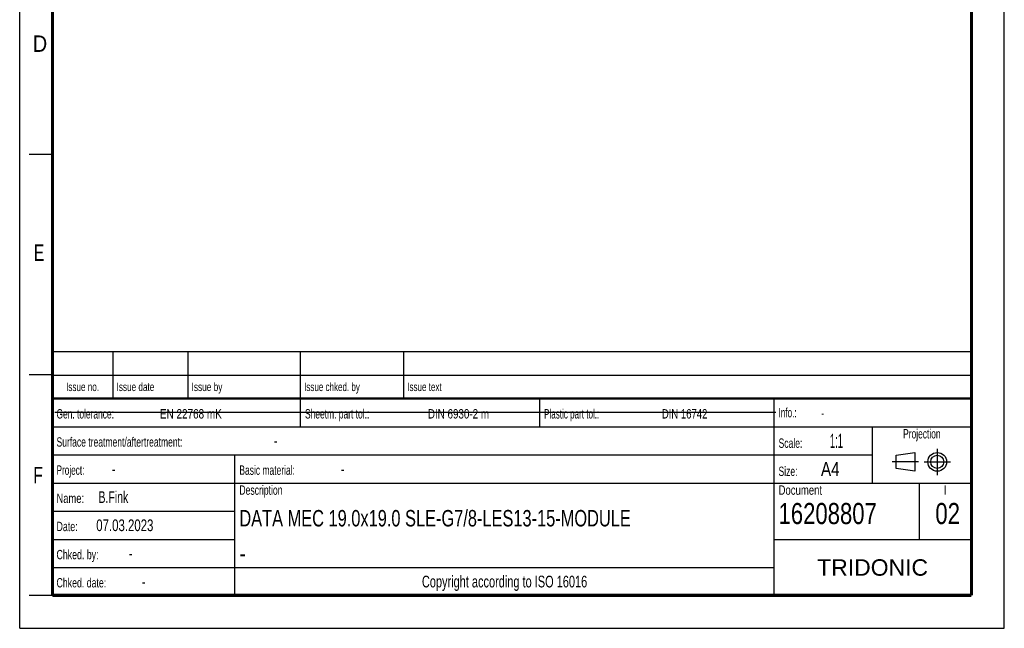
# Model space of a CAD drawing. Header units: millimetres. Extents: x 0 to 210, y 0 to 297.
# Tile 1 of 3: x 0 to 210, y 0 to 130. Entities that reach past the tile are written whole.
import ezdxf
from ezdxf.enums import TextEntityAlignment as Align

# ---------------------------------------------------------------- set-up
doc = ezdxf.new("R2010")
doc.units = ezdxf.units.MM
doc.header["$LTSCALE"] = 19.36
doc.linetypes.add('CENTER', pattern=[0.6, 0.375, -0.075, 0.075, -0.075])
doc.layers.get('0').update_dxf_attribs({"linetype": 'CONTINUOUS'})
doc.layers.add('DEFAULT_1', color=7, linetype='CENTER')
doc.layers.add('Z_NOTICE', color=7, linetype='CONTINUOUS')
doc.styles.get("Standard").update_dxf_attribs({"font": 'txt', "width": 0.7})
doc.styles.add('TEXTSTYLE_2', font='txt', dxfattribs={"width": 0.75})
doc.styles.add('TEXTSTYLE_5', font='arial.ttf')

# ---------------------------------------------------------------- blocks, each defined once
blk = doc.blocks.new('PROJEKTIONSMETHODE_BL0', base_point=(192.31, 35.47))
at = {"color": 2, "linetype": 'CONTINUOUS'}
for p, q in [((186.91, 36.87), (190.91, 37.47)), ((186.91, 34.07), (186.91, 36.87)), ((190.91, 37.47), (190.91, 33.47)), ((190.91, 33.47), (186.91, 34.07))]:
    blk.add_line(p, q, dxfattribs=at)
for radius in [2, 1.4]:
    blk.add_circle((195.71, 35.47), radius, dxfattribs=at)
at = {"layer": 'DEFAULT_1', "color": 2, "linetype": 'CENTER'}
for p, q in [((195.71, 38.27), (195.71, 32.67)), ((191.71, 35.47), (186.11, 35.47)), ((192.91, 35.47), (198.5, 35.47))]:
    blk.add_line(p, q, dxfattribs=at)

msp = doc.modelspace()

# ---------------------------------------------------------------- linework, layer by layer
at = {"color": 2, "linetype": 'CONTINUOUS'}
for p, q in [((0, 0), (0, 297)), ((210, 0), (210, 297)), ((7, 101), (2, 101)), ((6.9136, 48.9602), (6.9136, 58.9602)), ((6.9136, 58.9602), (202.9136, 58.9602)), ((19.9136, 48.9602), (19.9136, 58.9602)), ((35.9136, 48.9602), (35.9136, 58.9602)), ((59.9136, 48.9602), (59.9136, 58.9602)), ((81.9136, 48.9602), (81.9136, 58.9602)), ((202.9136, 48.9602), (202.9136, 58.9602)), ((7, 54), (2, 54)), ((6.9136, 53.9602), (202.9136, 53.9602)), ((6.9135, 6.9601), (6.9135, 48.9601)), ((6.9135, 48.9601), (202.9135, 48.9601)), ((6.9136, 48.9602), (202.9136, 48.9602)), ((59.9135, 42.9601), (59.9135, 48.9601)), ((110.9135, 42.9601), (110.9135, 48.9601)), ((160.9135, 6.9601), (160.9135, 48.9601)), ((202.9135, 6.9601), (202.9135, 48.9601)), ((6.9135, 42.9601), (202.9135, 42.9601)), ((181.9135, 30.9601), (181.9135, 42.9601)), ((6.9135, 36.9601), (181.9135, 36.9601)), ((45.9135, 6.9601), (45.9135, 36.9601)), ((6.9135, 30.9601), (202.9135, 30.9601)), ((191.9135, 18.9601), (191.9135, 30.9601)), ((6.9135, 24.9601), (45.9135, 24.9601)), ((6.9135, 18.9601), (45.9135, 18.9601)), ((160.9135, 18.9601), (202.9135, 18.9601)), ((6.9135, 12.9601), (160.9135, 12.9601)), ((7, 7), (2, 7)), ((6.9135, 6.9601), (202.9135, 6.9601)), ((0, 0), (210, 0))]:
    msp.add_line(p, q, dxfattribs=at)
at = {"color": 7, "linetype": 'CONTINUOUS'}
msp.add_line((7.4681, 46.0424), (161.2681, 46.0424), dxfattribs=at)
for points, const_width in [([(7, 7), (7, 290)], 0.7), ([(203, 7), (203, 290)], 0.7), ([(7, 49), (203, 49)], 0.5), ([(7, 7), (203, 7)], 0.7)]:
    msp.add_lwpolyline(points, dxfattribs=dict(at, const_width=const_width))

# ---------------------------------------------------------------- block references
at = {"color": 2, "linetype": 'CONTINUOUS'}
msp.add_blockref('PROJEKTIONSMETHODE_BL0', (192.3051, 35.4697), dxfattribs=at)

# ---------------------------------------------------------------- texts
at = {"color": 5, "linetype": 'CONTINUOUS', "style": 'TEXTSTYLE_2'}
for s, width, p in [('D', 0.904762, (2.8073, 122.8572)), ('E', 0.714286, (3.0025, 78.3025)), ('F', 0.714286, (2.9222, 30.897))]:
    msp.add_text(s, height=3.5, dxfattribs=dict(at, width=width)).set_placement(p)
at = {"layer": 'Z_NOTICE', "color": 5, "linetype": 'CONTINUOUS', "style": 'TEXTSTYLE_2'}
for s, height, width, p in [('Issue date ', 1.8, 0.725108, (20.6636, 50.5602)), ('Issue by ', 1.8, 0.732804, (36.6636, 50.5602)), ('Issue chked. by', 1.8, 0.711111, (60.6636, 50.5602)), ('Issue text ', 1.8, 0.712121, (82.6636, 50.5602)), ('Gen. tolerance:', 2, 0.669841, (7.851, 44.7101)), ('EN 22768 mK', 2, 0.792208, (29.9106, 44.7101)), ('Sheetm. part tol.:', 2, 0.67328, (60.851, 44.7101)), ('DIN 6930-2 m', 2, 0.78373, (87.0534, 44.7101)), ('Plastic part tol.:', 2, 0.642857, (111.851, 44.7101)), ('DIN 16742', 2, 0.759259, (136.9582, 44.7101)), ('Info.: ', 2, 0.64966, (161.851, 44.9601)), ('Surface treatment/aftertreatment: ', 2, 0.681373, (7.851, 38.7101)), ('Scale:  ', 2, 0.684524, (161.851, 38.4601)), ('1:1', 3, 0.5, (172.8034, 38.4601)), ('-', 2.5, 0.714286, (54.1844, 38.7101)), ('Project: ', 2, 0.656085, (7.851, 32.7101)), ('-', 2.5, 0.714286, (19.6606, 32.7101)), ('Basic material: ', 2, 0.675595, (46.851, 32.7101)), ('-', 2.5, 0.714286, (68.4701, 32.7101)), ('Size: ', 2, 0.678571, (161.851, 32.4601)), (' A4', 3, 0.809524, (169.9939, 32.4601)), ('B.Fink', 2.5, 0.670635, (16.8034, 26.7101)), ('Description', 2, 0.688312, (46.851, 28.4601)), ('Document', 2, 0.761905, (161.851, 28.4601)), ('Name: ', 2, 0.746032, (7.851, 26.7101)), ('16208807', 4.5, 0.782738, (161.851, 22.2101)), ('02', 4.5, 0.785714, (195.2915, 22.2101)), ('07.03.2023', 2.5, 0.728571, (16.3272, 20.7101)), ('Date: ', 2, 0.706349, (7.851, 20.7101)), ('Chked. by: ', 2, 0.701299, (7.851, 14.7101)), ('-', 2.5, 0.714286, (23.2796, 14.7101)), ('Chked. date: ', 2, 0.699634, (7.851, 8.7101)), ('-', 2.5, 0.714286, (26.0415, 8.7101))]:
    msp.add_text(s, height=height, dxfattribs=dict(at, width=width)).set_placement(p)
for s, height, width, p in [('Issue no.', 1.8, 0.719577, (13.4136, 50.5602)), ('Projection', 2, 0.671429, (192.4135, 40.4601)), ('I', 2, 0.833333, (197.4135, 28.4601)), ('Copyright according to ISO 16016', 2.5, 0.700149, (103.4135, 8.7101))]:
    msp.add_text(s, height=height, dxfattribs=dict(at, width=width)).set_placement(p, align=Align.CENTER)
at = {"layer": 'Z_NOTICE', "color": 5, "linetype": 'CONTINUOUS', "width": 0.714286}
msp.add_text('-', height=1.8, dxfattribs=at).set_placement((170.9463, 44.9601))
at = {"layer": 'Z_NOTICE', "color": 7, "linetype": 'CONTINUOUS', "width": 0.746401}
msp.add_text('DATA MEC 19.0x19.0 SLE-G7/8-LES13-15-MODULE', height=3.5, dxfattribs=at).set_placement((46.851, 21.7101))
at = {"layer": 'Z_NOTICE', "color": 7, "linetype": 'CONTINUOUS', "style": 'TEXTSTYLE_2', "width": 0.904762}
msp.add_text('-', height=3.5, dxfattribs=at).set_placement((46.851, 14.2101))
at = {"layer": 'Z_NOTICE', "color": 5, "linetype": 'CONTINUOUS', "style": 'TEXTSTYLE_5'}
msp.add_text('TRIDONIC', height=3.5, dxfattribs=at).set_placement((181.9135, 11.2101), align=Align.CENTER)

doc.saveas('drawing.dxf')
